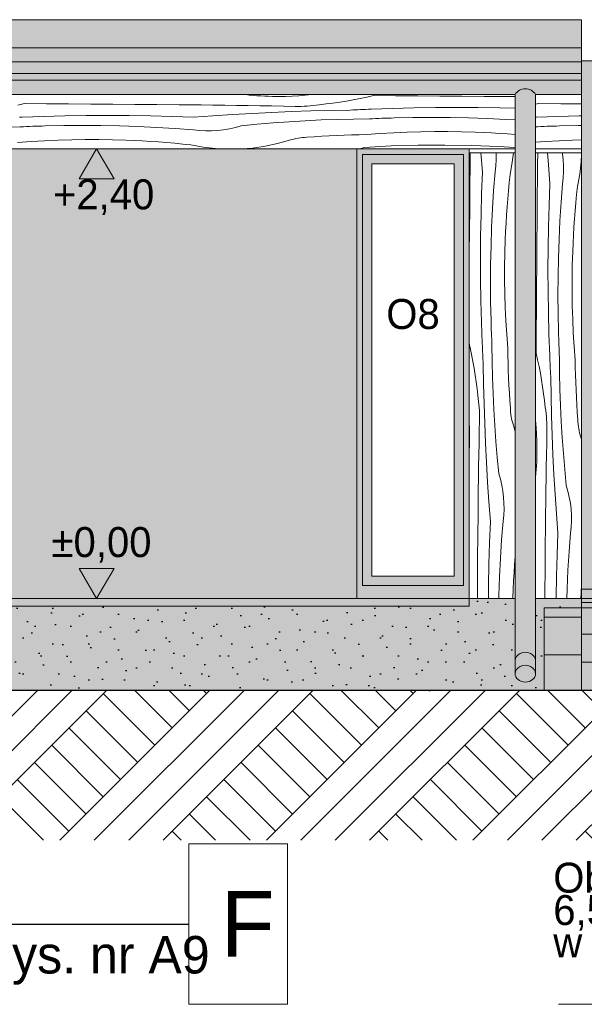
# Model space of a CAD drawing. Extents: x -366324 to -207045, y 68808 to 138616.
# Tile 58 of 170: x -300302 to -297286, y 76844 to 82100. Entities that reach past the tile are written whole.
import ezdxf

# ---------------------------------------------------------------- set-up
doc = ezdxf.new("R2010")
doc.units = 0
doc.header["$MEASUREMENT"] = 0
doc.linetypes.add('Dashed', pattern=[564.444447, 282.222223, -282.222223])
for name, color, linetype, lineweight in [('A-Opisy_Nr_Pióra__21', 7, 'Continuous', 9), ('Arch kolorystyka_Nr_Pióra__1', 7, 'Continuous', 25), ('Arch kolorystyka_Nr_Pióra__41', 7, 'Continuous', 15), ('Arch okna_Nr_Pióra__21', 7, 'Continuous', 9), ('Arch opisy okien_Nr_Pióra__21', 7, 'Continuous', 9), ('Arch rynny_Nr_Pióra__21', 7, 'Continuous', 9), ('Arch schody_Nr_Pióra__21', 7, 'Continuous', 9), ('Arch wymiary_Nr_Pióra__19', 255, 'Continuous', 13), ('Arch wymiary_Nr_Pióra__21', 7, 'Continuous', 9), ('Arch ściany zewnętrzne_Nr_Pióra__21', 7, 'Continuous', 9), ('INWENT TEREN_Nr_Pióra__1', 7, 'Continuous', 25)]:
    doc.layers.add(name, color=color, linetype=linetype, lineweight=lineweight)
for name, color, linetype, lineweight, true_color in [('Arch kolorystyka_Nr_Pióra__2', 7, 'Continuous', 13, 0x7f7f7f), ('Arch kolorystyka_Nr_Pióra__22', 7, 'Continuous', 9, 0x7f7f7f), ('Arch kolorystyka_Nr_Pióra__61', 7, 'Continuous', 20, 0x4d4d4d), ('Arch kolorystyka_Nr_Pióra__81', 7, 'Continuous', 9, 0x5d5d5d), ('Arch rynny_Nr_Pióra__81', 7, 'Continuous', 9, 0x5d5d5d), ('Arch teren_Nr_Pióra__2', 7, 'Continuous', 13, 0x7f7f7f)]:
    doc.layers.add(name, color=color, linetype=linetype, lineweight=lineweight, true_color=true_color)
doc.layers.add('Arch wymiary', color=7, linetype='Continuous')
doc.styles.add('GENERATED_STYLE_1', font='txt')
doc.styles.add('GENERATED_STYLE_2', font='txt')
doc.styles.add('GENERATED_STYLE_3', font='txt')
doc.styles.add('GENERATED_STYLE_4', font='txt')
doc.dimstyles.new('GENERATED_STYLE__7', dxfattribs={"dimtxt": 0.18, "dimasz": 182.4, "dimexe": 0.18, "dimexo": 0.0625, "dimgap": 0.09, "dimtad": 0, "dimtih": 1, "dimtoh": 1, "dimdec": 4, "dimzin": 0, "dimdsep": 46, "dimcen": 0.09, "dimadec": 0, "dimazin": 0, "dimtfac": 1, "dimtdec": 4, "dimtmove": 0, "dimatfit": 3, "dimldrblk": 'ARROWHEAD_11', "dimfxl": 0, "dimtolj": 1, "dimtzin": 0, "dimarcsym": 0})

# ---------------------------------------------------------------- blocks, each defined once
blk = doc.blocks.new('*X16')
at = {"layer": 'Arch kolorystyka_Nr_Pióra__22', "linetype": 'Continuous'}
for p, q in [((-297896.6, 81327.9), (-297896, 81389.6)), ((-297830.8, 81286.4), (-297838.4, 81389.6)), ((-297758.1, 81383.7), (-297758.4, 81389.6)), ((-297758, 81351.5), (-297758.1, 81383.7)), ((-297671, 81338.7), (-297665.2, 81389.6)), ((-297897.7, 81209.9), (-297896.6, 81327.9)), ((-297763.3, 81287.4), (-297759.7, 81319.4)), ((-297759.7, 81319.4), (-297758, 81351.5)), ((-297682.9, 81273.2), (-297671, 81338.7)), ((-297835.1, 81172), (-297830.8, 81286.4)), ((-297770.6, 81188.5), (-297763.3, 81287.4)), ((-297687.5, 81229.9), (-297682.9, 81273.2)), ((-297898.7, 81091.9), (-297897.7, 81209.9)), ((-297691.7, 81186.6), (-297687.5, 81229.9)), ((-297838.2, 81057.6), (-297835.1, 81172)), ((-297776.7, 81089.6), (-297770.6, 81188.5)), ((-297695.5, 81143.2), (-297691.7, 81186.6)), ((-297701.9, 81056.4), (-297698.9, 81099.9)), ((-297698.9, 81099.9), (-297695.5, 81143.2)), ((-297899.7, 80973.8), (-297898.7, 81091.9)), ((-297840.1, 80943.1), (-297838.2, 81057.6)), ((-297781.4, 80990.5), (-297776.7, 81089.6)), ((-297704.5, 81013), (-297701.9, 81056.4)), ((-297784.7, 80891.5), (-297781.4, 80990.5)), ((-297706.8, 80969.5), (-297704.5, 81013)), ((-297900.6, 80855.8), (-297899.7, 80973.8)), ((-297840.8, 80828.7), (-297840.1, 80943.1)), ((-297708.6, 80926), (-297706.8, 80969.5)), ((-297786.7, 80792.3), (-297784.7, 80891.5)), ((-297710.8, 80853.6), (-297708.6, 80926)), ((-297901.4, 80750.2), (-297900.6, 80855.8)), ((-297711.9, 80781.2), (-297710.8, 80853.6)), ((-297840.3, 80714.2), (-297840.8, 80828.7)), ((-297787.4, 80693.2), (-297786.7, 80792.3)), ((-297711.9, 80708.7), (-297711.9, 80781.2)), ((-297838.6, 80599.7), (-297840.3, 80714.2)), ((-297786.7, 80594.1), (-297787.4, 80693.2)), ((-297710.8, 80636.3), (-297711.9, 80708.7)), ((-297708.7, 80563.9), (-297710.8, 80636.3)), ((-297835.6, 80485.3), (-297838.6, 80599.7)), ((-297784.6, 80495), (-297786.7, 80594.1)), ((-297705.4, 80491.5), (-297708.7, 80563.9)), ((-297831.5, 80370.9), (-297835.6, 80485.3)), ((-297784.1, 80478.3), (-297784.6, 80495)), ((-297783.6, 80461.7), (-297784.1, 80478.3)), ((-297783.1, 80445), (-297783.6, 80461.7)), ((-297701.1, 80419.2), (-297705.4, 80491.5)), ((-297782.5, 80428.4), (-297783.1, 80445)), ((-297781.8, 80411.7), (-297782.5, 80428.4)), ((-297781.2, 80395.1), (-297781.8, 80411.7)), ((-297695.6, 80347), (-297701.1, 80419.2)), ((-297901.4, 80372.6), (-297895.8, 80347.8)), ((-297830.9, 80356.9), (-297831.5, 80370.9)), ((-297830.3, 80342.9), (-297830.9, 80356.9)), ((-297780.5, 80378.4), (-297781.2, 80395.1)), ((-297779.7, 80361.8), (-297780.5, 80378.4)), ((-297778.7, 80276), (-297779.7, 80361.8)), ((-297895.8, 80347.8), (-297888.3, 80311.8)), ((-297888.3, 80311.8), (-297881.3, 80275.6)), ((-297829.7, 80328.8), (-297830.3, 80342.9)), ((-297829, 80314.8), (-297829.7, 80328.8)), ((-297828.4, 80300.8), (-297829, 80314.8)), ((-297694.8, 80307), (-297695.6, 80347)), ((-297693.7, 80267.1), (-297694.8, 80307)), ((-297881.3, 80275.6), (-297874.9, 80239.4)), ((-297827.7, 80286.8), (-297828.4, 80300.8)), ((-297827, 80272.8), (-297827.7, 80286.8)), ((-297826.3, 80258.7), (-297827, 80272.8)), ((-297824.5, 80154), (-297826.3, 80258.7)), ((-297776.7, 80190.3), (-297778.7, 80276)), ((-297692.4, 80227.1), (-297693.7, 80267.1)), ((-297874.9, 80239.4), (-297869.2, 80203)), ((-297869.2, 80203), (-297864, 80166.6)), ((-297690.7, 80187.2), (-297692.4, 80227.1)), ((-297864, 80166.6), (-297859.4, 80130)), ((-297821.9, 80049.3), (-297824.5, 80154)), ((-297773.6, 80104.6), (-297776.7, 80190.3)), ((-297688.8, 80147.3), (-297690.7, 80187.2)), ((-297686.6, 80107.4), (-297688.8, 80147.3)), ((-297859.4, 80130), (-297855.4, 80093.4)), ((-297769.5, 80019), (-297773.6, 80104.6)), ((-297684.1, 80067.5), (-297686.6, 80107.4)), ((-297852.9, 80077.5), (-297855.4, 80093.4)), ((-297850.8, 80061.5), (-297852.9, 80077.5)), ((-297849.1, 80045.4), (-297850.8, 80061.5)), ((-297847.8, 80029.3), (-297849.1, 80045.4)), ((-297818.4, 79944.6), (-297821.9, 80049.3)), ((-297681.3, 80027.6), (-297684.1, 80067.5)), ((-297846.8, 80013.2), (-297847.8, 80029.3)), ((-297846.2, 79997.1), (-297846.8, 80013.2)), ((-297846, 79981), (-297846.2, 79997.1)), ((-297764.5, 79933.4), (-297769.5, 80019)), ((-297680.8, 80015.8), (-297681.3, 80027.6)), ((-297679.8, 80004), (-297680.8, 80015.8)), ((-297678.5, 79992.2), (-297679.8, 80004)), ((-297676.7, 79980.5), (-297678.5, 79992.2)), ((-297901.4, 79953.4), (-297899.6, 79914.3)), ((-297847.5, 79902.2), (-297846.2, 79964.8)), ((-297846.2, 79964.8), (-297846, 79981)), ((-297814.1, 79840), (-297818.4, 79944.6)), ((-297674.5, 79968.9), (-297676.7, 79980.5)), ((-297671.9, 79957.3), (-297674.5, 79968.9)), ((-297668.9, 79945.8), (-297671.9, 79957.3)), ((-297665.5, 79934.5), (-297668.9, 79945.8)), ((-297899.6, 79914.3), (-297899.4, 79843.7)), ((-297848.7, 79839.5), (-297847.5, 79902.2)), ((-297758.4, 79847.9), (-297764.5, 79933.4)), ((-297656.4, 79902.2), (-297665.5, 79934.5)), ((-297900, 79823.1), (-297899.4, 79843.7)), ((-297849.9, 79776.8), (-297848.7, 79839.5)), ((-297808.9, 79735.4), (-297814.1, 79840)), ((-297751.2, 79762.4), (-297758.4, 79847.9)), ((-297901.4, 79790.8), (-297900.8, 79802.5)), ((-297900.8, 79802.5), (-297900, 79823.1)), ((-297850.9, 79714.1), (-297849.9, 79776.8)), ((-297802.8, 79630.8), (-297808.9, 79735.4)), ((-297743.1, 79677.1), (-297751.2, 79762.4)), ((-297851.8, 79651.5), (-297850.9, 79714.1)), ((-297734, 79646.2), (-297743.1, 79677.1)), ((-297852.6, 79588.8), (-297851.8, 79651.5)), ((-297795.9, 79526.3), (-297802.8, 79630.8)), ((-297726.7, 79614.9), (-297734, 79646.2)), ((-297853.4, 79526.1), (-297852.6, 79588.8)), ((-297721.1, 79583.2), (-297726.7, 79614.9)), ((-297717.4, 79551.3), (-297721.1, 79583.2)), ((-297854, 79463.4), (-297853.4, 79526.1)), ((-297788.1, 79421.9), (-297795.9, 79526.3)), ((-297715.4, 79519.1), (-297717.4, 79551.3)), ((-297715.3, 79487), (-297715.4, 79519.1)), ((-297855, 79345.4), (-297854, 79463.4)), ((-297717.1, 79454.8), (-297715.3, 79487)), ((-297792.5, 79307.5), (-297788.1, 79421.9)), ((-297728, 79324), (-297720.6, 79422.9)), ((-297720.6, 79422.9), (-297717.1, 79454.8)), ((-297856.1, 79227.3), (-297855, 79345.4)), ((-297795.6, 79193.1), (-297792.5, 79307.5)), ((-297734.1, 79225), (-297728, 79324)), ((-297857, 79109.3), (-297856.1, 79227.3)), ((-297738.7, 79126), (-297734.1, 79225)), ((-297659.3, 79191.9), (-297656.4, 79233.2)), ((-297797.5, 79078.6), (-297795.6, 79193.1)), ((-297664.1, 79105), (-297661.9, 79148.5)), ((-297661.9, 79148.5), (-297659.3, 79191.9)), ((-297857.8, 79009.6), (-297857, 79109.3)), ((-297742.1, 79026.9), (-297738.7, 79126)), ((-297666, 79061.5), (-297664.1, 79105)), ((-297797.9, 79009.6), (-297797.5, 79078.6)), ((-297667.5, 79009.6), (-297666, 79061.5)), ((-297742.4, 79009.6), (-297742.1, 79026.9))]:
    blk.add_line(p, q, dxfattribs=at)
blk = doc.blocks.new('Wypełnienie_8')
at = {"layer": 'Arch kolorystyka_Nr_Pióra__22', "linetype": 'Dashed'}
blk.add_blockref('*X16', (0, 0), dxfattribs=at)
blk = doc.blocks.new('*X18')
at = {"layer": 'Arch kolorystyka_Nr_Pióra__22', "linetype": 'Continuous'}
for p, q in [((-297535.8, 81327.1), (-297535.1, 81389.6)), ((-297478.3, 81327.3), (-297482.5, 81389.6)), ((-297403.5, 81384.2), (-297404.5, 81389.6)), ((-297399.8, 81352.3), (-297403.5, 81384.2)), ((-297303.2, 81341.3), (-297301.4, 81377.8)), ((-297536.4, 81264.4), (-297535.8, 81327.1)), ((-297470.6, 81222.9), (-297478.3, 81327.3)), ((-297397.9, 81320.2), (-297399.8, 81352.3)), ((-297397.8, 81288), (-297397.9, 81320.2)), ((-297310.8, 81275.2), (-297303.2, 81341.3)), ((-297537.5, 81146.4), (-297536.4, 81264.4)), ((-297403.1, 81223.9), (-297399.5, 81255.9)), ((-297399.5, 81255.9), (-297397.8, 81288)), ((-297322.7, 81209.7), (-297310.8, 81275.2)), ((-297474.9, 81108.5), (-297470.6, 81222.9)), ((-297410.4, 81125), (-297403.1, 81223.9)), ((-297327.3, 81166.4), (-297322.7, 81209.7)), ((-297538.5, 81028.4), (-297537.5, 81146.4)), ((-297331.5, 81123.1), (-297327.3, 81166.4)), ((-297478, 80994.1), (-297474.9, 81108.5)), ((-297416.5, 81026.1), (-297410.4, 81125)), ((-297335.3, 81079.7), (-297331.5, 81123.1)), ((-297338.7, 81036.3), (-297335.3, 81079.7)), ((-297539.5, 80910.3), (-297538.5, 81028.4)), ((-297479.9, 80879.6), (-297478, 80994.1)), ((-297421.2, 80927), (-297416.5, 81026.1)), ((-297344.3, 80949.5), (-297341.7, 80992.9)), ((-297341.7, 80992.9), (-297338.7, 81036.3)), ((-297346.6, 80906), (-297344.3, 80949.5)), ((-297540.4, 80792.3), (-297539.5, 80910.3)), ((-297424.5, 80827.9), (-297421.2, 80927)), ((-297348.4, 80862.5), (-297346.6, 80906)), ((-297480.6, 80765.2), (-297479.9, 80879.6)), ((-297350.6, 80790.1), (-297348.4, 80862.5)), ((-297541.3, 80674.3), (-297540.4, 80792.3)), ((-297426.5, 80728.8), (-297424.5, 80827.9)), ((-297351.7, 80717.7), (-297350.6, 80790.1)), ((-297480.1, 80650.7), (-297480.6, 80765.2)), ((-297427.2, 80629.7), (-297426.5, 80728.8)), ((-297542.2, 80556.2), (-297541.3, 80674.3)), ((-297351.7, 80645.2), (-297351.7, 80717.7)), ((-297478.4, 80536.2), (-297480.1, 80650.7)), ((-297426.5, 80530.6), (-297427.2, 80629.7)), ((-297350.6, 80572.8), (-297351.7, 80645.2)), ((-297348.5, 80500.4), (-297350.6, 80572.8)), ((-297543, 80438.2), (-297542.2, 80556.2)), ((-297475.4, 80421.8), (-297478.4, 80536.2)), ((-297424.4, 80431.4), (-297426.5, 80530.6)), ((-297345.2, 80428), (-297348.5, 80500.4)), ((-297543.7, 80320.2), (-297543, 80438.2)), ((-297471.3, 80307.4), (-297475.4, 80421.8)), ((-297423.9, 80414.8), (-297424.4, 80431.4)), ((-297423.4, 80398.1), (-297423.9, 80414.8)), ((-297340.9, 80355.7), (-297345.2, 80428)), ((-297422.9, 80381.5), (-297423.4, 80398.1)), ((-297422.3, 80364.8), (-297422.9, 80381.5)), ((-297421.6, 80348.2), (-297422.3, 80364.8)), ((-297543.7, 80320.2), (-297535.6, 80284.3)), ((-297470.7, 80293.4), (-297471.3, 80307.4)), ((-297421, 80331.6), (-297421.6, 80348.2)), ((-297420.3, 80314.9), (-297421, 80331.6)), ((-297419.5, 80298.3), (-297420.3, 80314.9)), ((-297335.4, 80283.4), (-297340.9, 80355.7)), ((-297535.6, 80284.3), (-297528.1, 80248.2)), ((-297470.1, 80279.4), (-297470.7, 80293.4)), ((-297469.5, 80265.3), (-297470.1, 80279.4)), ((-297468.8, 80251.3), (-297469.5, 80265.3)), ((-297468.2, 80237.3), (-297468.8, 80251.3)), ((-297418.5, 80212.5), (-297419.5, 80298.3)), ((-297334.6, 80243.5), (-297335.4, 80283.4)), ((-297528.1, 80248.2), (-297521.1, 80212.1)), ((-297521.1, 80212.1), (-297514.7, 80175.8)), ((-297467.5, 80223.3), (-297468.2, 80237.3)), ((-297466.8, 80209.3), (-297467.5, 80223.3)), ((-297466.1, 80195.2), (-297466.8, 80209.3)), ((-297416.5, 80126.8), (-297418.5, 80212.5)), ((-297333.5, 80203.5), (-297334.6, 80243.5)), ((-297332.2, 80163.6), (-297333.5, 80203.5)), ((-297514.7, 80175.8), (-297509, 80139.5)), ((-297464.3, 80090.5), (-297466.1, 80195.2)), ((-297330.5, 80123.7), (-297332.2, 80163.6)), ((-297509, 80139.5), (-297503.8, 80103)), ((-297503.8, 80103), (-297499.2, 80066.5)), ((-297413.4, 80041.1), (-297416.5, 80126.8)), ((-297328.6, 80083.8), (-297330.5, 80123.7)), ((-297499.2, 80066.5), (-297495.2, 80029.9)), ((-297461.7, 79985.8), (-297464.3, 80090.5)), ((-297409.3, 79955.5), (-297413.4, 80041.1)), ((-297326.4, 80043.9), (-297328.6, 80083.8)), ((-297323.9, 80004), (-297326.4, 80043.9)), ((-297492.7, 80014), (-297495.2, 80029.9)), ((-297490.6, 79998), (-297492.7, 80014)), ((-297488.9, 79981.9), (-297490.6, 79998)), ((-297321.1, 79964.1), (-297323.9, 80004)), ((-297546.4, 79962.4), (-297542.7, 79921.3)), ((-297487.6, 79965.8), (-297488.9, 79981.9)), ((-297486.6, 79949.7), (-297487.6, 79965.8)), ((-297486, 79933.6), (-297486.6, 79949.7)), ((-297458.2, 79881.1), (-297461.7, 79985.8)), ((-297404.2, 79869.9), (-297409.3, 79955.5)), ((-297320.6, 79952.3), (-297321.1, 79964.1)), ((-297319.6, 79940.5), (-297320.6, 79952.3)), ((-297318.3, 79928.7), (-297319.6, 79940.5)), ((-297542.7, 79921.3), (-297539.4, 79850.8)), ((-297487.3, 79838.6), (-297486, 79901.3)), ((-297485.8, 79917.4), (-297486, 79933.6)), ((-297486, 79901.3), (-297485.8, 79917.4)), ((-297316.5, 79917), (-297318.3, 79928.7)), ((-297314.3, 79905.4), (-297316.5, 79917)), ((-297311.7, 79893.8), (-297314.3, 79905.4)), ((-297308.7, 79882.3), (-297311.7, 79893.8)), ((-297539.4, 79850.8), (-297539.2, 79780.2)), ((-297488.5, 79776), (-297487.3, 79838.6)), ((-297453.9, 79776.5), (-297458.2, 79881.1)), ((-297398.2, 79784.4), (-297404.2, 79869.9)), ((-297305.3, 79871), (-297308.7, 79882.3)), ((-297301.4, 79857.1), (-297305.3, 79871)), ((-297539.8, 79759.6), (-297539.2, 79780.2)), ((-297391, 79698.9), (-297398.2, 79784.4)), ((-297541.7, 79718.4), (-297540.6, 79739)), ((-297540.6, 79739), (-297539.8, 79759.6)), ((-297489.7, 79713.3), (-297488.5, 79776)), ((-297448.7, 79671.9), (-297453.9, 79776.5)), ((-297546.4, 79657.8), (-297544.6, 79677.3)), ((-297544.6, 79677.3), (-297543, 79697.9)), ((-297543, 79697.9), (-297541.7, 79718.4)), ((-297490.7, 79650.6), (-297489.7, 79713.3)), ((-297382.9, 79613.6), (-297391, 79698.9)), ((-297491.6, 79587.9), (-297490.7, 79650.6)), ((-297442.6, 79567.3), (-297448.7, 79671.9)), ((-297492.4, 79525.3), (-297491.6, 79587.9)), ((-297373.8, 79582.7), (-297382.9, 79613.6)), ((-297366.5, 79551.4), (-297373.8, 79582.7)), ((-297493.2, 79462.6), (-297492.4, 79525.3)), ((-297435.7, 79462.8), (-297442.6, 79567.3)), ((-297360.9, 79519.7), (-297366.5, 79551.4)), ((-297357.2, 79487.7), (-297360.9, 79519.7)), ((-297427.9, 79358.4), (-297435.7, 79462.8)), ((-297355.2, 79455.6), (-297357.2, 79487.7)), ((-297493.8, 79399.9), (-297493.2, 79462.6)), ((-297356.9, 79391.3), (-297355.1, 79423.5)), ((-297355.1, 79423.5), (-297355.2, 79455.6)), ((-297494.8, 79281.9), (-297493.8, 79399.9)), ((-297432.2, 79244), (-297427.9, 79358.4)), ((-297367.8, 79260.5), (-297360.4, 79359.3)), ((-297360.4, 79359.3), (-297356.9, 79391.3)), ((-297495.9, 79163.8), (-297494.8, 79281.9)), ((-297373.9, 79161.5), (-297367.8, 79260.5)), ((-297435.4, 79129.5), (-297432.2, 79244)), ((-297496.8, 79045.8), (-297495.9, 79163.8)), ((-297378.5, 79062.5), (-297373.9, 79161.5)), ((-297437.3, 79015.1), (-297435.4, 79129.5)), ((-297497.1, 79009.6), (-297496.8, 79045.8)), ((-297380.3, 79009.6), (-297378.5, 79062.5)), ((-297303.9, 79041.5), (-297301.7, 79084.9)), ((-297301.7, 79084.9), (-297301.4, 79089.7)), ((-297437.3, 79009.6), (-297437.3, 79015.1)), ((-297305.3, 79009.6), (-297303.9, 79041.5))]:
    blk.add_line(p, q, dxfattribs=at)
blk = doc.blocks.new('Wypełnienie_9')
at = {"layer": 'Arch kolorystyka_Nr_Pióra__22', "linetype": 'Dashed'}
blk.add_blockref('*X18', (0, 0), dxfattribs=at)
blk = doc.blocks.new('*X30')
at = {"layer": 'Arch kolorystyka_Nr_Pióra__22', "linetype": 'Continuous'}
for p, q in [((-299108.2, 81700.9), (-299096.2, 81699.5)), ((-299096.2, 81699.5), (-299075.7, 81697.3)), ((-299075.7, 81697.3), (-299055.2, 81695.4)), ((-299055.2, 81695.4), (-299034.6, 81693.8)), ((-299034.6, 81693.8), (-299014.1, 81692.5)), ((-299014.1, 81692.5), (-298993.5, 81691.4)), ((-298993.5, 81691.4), (-298972.9, 81690.6)), ((-298972.9, 81690.6), (-298952.3, 81690)), ((-298881.7, 81690.2), (-298952.3, 81690)), ((-298811.2, 81693.5), (-298881.7, 81690.2)), ((-298741, 81699.9), (-298811.2, 81693.5)), ((-298733.7, 81700.9), (-298741, 81699.9)), ((-298520.4, 81671.9), (-298556.7, 81665.5)), ((-298484.3, 81678.9), (-298520.4, 81671.9)), ((-298448.2, 81686.4), (-298484.3, 81678.9)), ((-298412.3, 81694.5), (-298448.2, 81686.4)), ((-298412.3, 81694.5), (-298294.3, 81693.8)), ((-298294.3, 81693.8), (-298176.3, 81693)), ((-298176.3, 81693), (-298058.2, 81692.1)), ((-298058.2, 81692.1), (-297940.2, 81691.2)), ((-297940.2, 81691.2), (-297822.2, 81690.3)), ((-297822.2, 81690.3), (-297704.1, 81689.3)), ((-297704.1, 81689.3), (-297656.4, 81688.9)), ((-300276.9, 81651.9), (-300312.8, 81643.8)), ((-300276.9, 81651.9), (-300158.8, 81651.1)), ((-300158.8, 81651.1), (-300040.8, 81650.3)), ((-300040.8, 81650.3), (-299922.8, 81649.5)), ((-299922.8, 81649.5), (-299804.7, 81648.6)), ((-299804.7, 81648.6), (-299686.7, 81647.6)), ((-299686.7, 81647.6), (-299568.7, 81646.7)), ((-299568.7, 81646.7), (-299450.6, 81645.7)), ((-299450.6, 81645.7), (-299332.6, 81644.6)), ((-299332.6, 81644.6), (-299269.9, 81644)), ((-299269.9, 81644), (-299207.2, 81643.2)), ((-299207.2, 81643.2), (-299144.6, 81642.4)), ((-299144.6, 81642.4), (-299081.9, 81641.5)), ((-299081.9, 81641.5), (-299019.2, 81640.5)), ((-299019.2, 81640.5), (-298956.5, 81639.3)), ((-298956.5, 81639.3), (-298893.9, 81638.1)), ((-298893.9, 81638.1), (-298831.2, 81636.8)), ((-298831.2, 81636.8), (-298815.1, 81636.6)), ((-298815.1, 81636.6), (-298798.9, 81636.8)), ((-298798.9, 81636.8), (-298782.8, 81637.4)), ((-298782.8, 81637.4), (-298766.7, 81638.4)), ((-298766.7, 81638.4), (-298750.6, 81639.7)), ((-298750.6, 81639.7), (-298734.5, 81641.4)), ((-298734.5, 81641.4), (-298718.5, 81643.5)), ((-298718.5, 81643.5), (-298702.6, 81646)), ((-298666, 81650), (-298702.6, 81646)), ((-298629.5, 81654.6), (-298666, 81650)), ((-298593, 81659.8), (-298629.5, 81654.6)), ((-298556.7, 81665.5), (-298593, 81659.8)), ((-298537.3, 81616.9), (-298523.3, 81617.6)), ((-298523.3, 81617.6), (-298509.2, 81618.3)), ((-298509.2, 81618.3), (-298495.2, 81619)), ((-298495.2, 81619), (-298481.2, 81619.6)), ((-298481.2, 81619.6), (-298467.2, 81620.3)), ((-298467.2, 81620.3), (-298453.1, 81620.9)), ((-298453.1, 81620.9), (-298439.1, 81621.5)), ((-298439.1, 81621.5), (-298425.1, 81622.1)), ((-298425.1, 81622.1), (-298310.7, 81626.2)), ((-298310.7, 81626.2), (-298196.3, 81629.2)), ((-298196.3, 81629.2), (-298081.8, 81630.9)), ((-298081.8, 81630.9), (-297967.3, 81631.4)), ((-297967.3, 81631.4), (-297852.9, 81630.7)), ((-297852.9, 81630.7), (-297738.4, 81628.8)), ((-297738.4, 81628.8), (-297656.4, 81626.6)), ((-300303.7, 81578.9), (-300289.6, 81579.5)), ((-300289.6, 81579.5), (-300175.2, 81583.6)), ((-300175.2, 81583.6), (-300060.8, 81586.5)), ((-300060.8, 81586.5), (-299946.3, 81588.3)), ((-299946.3, 81588.3), (-299831.9, 81588.8)), ((-299831.9, 81588.8), (-299717.4, 81588.1)), ((-299717.4, 81588.1), (-299603, 81586.2)), ((-299603, 81586.2), (-299488.5, 81583.1)), ((-299488.5, 81583.1), (-299374.1, 81578.7)), ((-299374.1, 81578.7), (-299269.7, 81586.5)), ((-299269.7, 81586.5), (-299165.2, 81593.4)), ((-299165.2, 81593.4), (-299060.6, 81599.5)), ((-299060.6, 81599.5), (-298956, 81604.7)), ((-298956, 81604.7), (-298851.4, 81609)), ((-298851.4, 81609), (-298746.7, 81612.5)), ((-298746.7, 81612.5), (-298642, 81615.1)), ((-298691.4, 81564.2), (-298605.7, 81567.3)), ((-298642, 81615.1), (-298537.3, 81616.9)), ((-298605.7, 81567.3), (-298520, 81569.3)), ((-298520, 81569.3), (-298434.2, 81570.3)), ((-298434.2, 81570.3), (-298417.6, 81571.1)), ((-298417.6, 81571.1), (-298400.9, 81571.8)), ((-298400.9, 81571.8), (-298384.3, 81572.5)), ((-298384.3, 81572.5), (-298367.7, 81573.1)), ((-298367.7, 81573.1), (-298351, 81573.7)), ((-298351, 81573.7), (-298334.4, 81574.2)), ((-298334.4, 81574.2), (-298317.7, 81574.7)), ((-298317.7, 81574.7), (-298301.1, 81575.2)), ((-298301.1, 81575.2), (-298201.9, 81577.3)), ((-298201.9, 81577.3), (-298102.8, 81578)), ((-298102.8, 81578), (-298003.7, 81577.3)), ((-298003.7, 81577.3), (-297904.6, 81575.3)), ((-297904.6, 81575.3), (-297805.5, 81572)), ((-297805.5, 81572), (-297706.4, 81567.3)), ((-297706.4, 81567.3), (-297656.4, 81564.2)), ((-300384.5, 81526.7), (-300298.8, 81527.7)), ((-300298.8, 81527.7), (-300282.1, 81528.4)), ((-300282.1, 81528.4), (-300265.5, 81529.1)), ((-300265.5, 81529.1), (-300248.8, 81529.8)), ((-300248.8, 81529.8), (-300232.2, 81530.4)), ((-300232.2, 81530.4), (-300215.5, 81531)), ((-300215.5, 81531), (-300198.9, 81531.6)), ((-300198.9, 81531.6), (-300182.2, 81532.1)), ((-300182.2, 81532.1), (-300165.6, 81532.6)), ((-300165.6, 81532.6), (-300066.5, 81534.6)), ((-300066.5, 81534.6), (-299967.3, 81535.3)), ((-299967.3, 81535.3), (-299868.2, 81534.7)), ((-299868.2, 81534.7), (-299769.1, 81532.7)), ((-299769.1, 81532.7), (-299670, 81529.4)), ((-299670, 81529.4), (-299571, 81524.7)), ((-299571, 81524.7), (-299472, 81518.6)), ((-299472, 81518.6), (-299373.2, 81511.2)), ((-299212.8, 81511.7), (-299181.1, 81517.3)), ((-299181.1, 81517.3), (-299149.8, 81524.6)), ((-299149.8, 81524.6), (-299118.9, 81533.7)), ((-299118.9, 81533.7), (-299033.6, 81541.9)), ((-299033.6, 81541.9), (-298948.1, 81549)), ((-298948.1, 81549), (-298862.6, 81555.1)), ((-298862.6, 81555.1), (-298777, 81560.1)), ((-298777, 81560.1), (-298691.4, 81564.2)), ((-300024.3, 81458.8), (-299951.8, 81459.9)), ((-299951.8, 81459.9), (-299879.4, 81459.9)), ((-299879.4, 81459.9), (-299806.9, 81458.8)), ((-299373.2, 81511.2), (-299341.2, 81507.7)), ((-299341.2, 81507.7), (-299309.1, 81505.9)), ((-299309.1, 81505.9), (-299276.9, 81506)), ((-299276.9, 81506), (-299244.8, 81508)), ((-299244.8, 81508), (-299212.8, 81511.7)), ((-298850.2, 81459.5), (-298838.7, 81462.5)), ((-298838.7, 81462.5), (-298827.1, 81465.1)), ((-298827.1, 81465.1), (-298815.5, 81467.3)), ((-298815.5, 81467.3), (-298803.8, 81469.1)), ((-298803.8, 81469.1), (-298792, 81470.4)), ((-298792, 81470.4), (-298780.2, 81471.4)), ((-298780.2, 81471.4), (-298768.4, 81471.9)), ((-298768.4, 81471.9), (-298728.5, 81474.7)), ((-298728.5, 81474.7), (-298688.6, 81477.2)), ((-298688.6, 81477.2), (-298648.7, 81479.4)), ((-298648.7, 81479.4), (-298608.8, 81481.3)), ((-298608.8, 81481.3), (-298568.9, 81483)), ((-298568.9, 81483), (-298529, 81484.3)), ((-298529, 81484.3), (-298489, 81485.4)), ((-298489, 81485.4), (-298449.1, 81486.2)), ((-298449.1, 81486.2), (-298376.8, 81491.7)), ((-298376.8, 81491.7), (-298304.5, 81496)), ((-298304.5, 81496), (-298232.1, 81499.3)), ((-298232.1, 81499.3), (-298159.7, 81501.4)), ((-298159.7, 81501.4), (-298087.3, 81502.5)), ((-298087.3, 81502.5), (-298014.8, 81502.5)), ((-298014.8, 81502.5), (-297942.4, 81501.4)), ((-297942.4, 81501.4), (-297870, 81499.2)), ((-297870, 81499.2), (-297826.5, 81497.4)), ((-297826.5, 81497.4), (-297783, 81495.1)), ((-297783, 81495.1), (-297739.6, 81492.5)), ((-297739.6, 81492.5), (-297696.2, 81489.5)), ((-297696.2, 81489.5), (-297656.4, 81486.4)), ((-300313.6, 81443.6), (-300241.4, 81449)), ((-300241.4, 81449), (-300169, 81453.4)), ((-300169, 81453.4), (-300096.7, 81456.6)), ((-300096.7, 81456.6), (-300024.3, 81458.8)), ((-299806.9, 81458.8), (-299734.5, 81456.6)), ((-299734.5, 81456.6), (-299691, 81454.7)), ((-299691, 81454.7), (-299647.6, 81452.5)), ((-299647.6, 81452.5), (-299604.1, 81449.9)), ((-299604.1, 81449.9), (-299560.7, 81446.9)), ((-299560.7, 81446.9), (-299517.3, 81443.5)), ((-299517.3, 81443.5), (-299473.9, 81439.7)), ((-299473.9, 81439.7), (-299430.6, 81435.5)), ((-299430.6, 81435.5), (-299387.3, 81430.9)), ((-299387.3, 81430.9), (-299321.9, 81419)), ((-299321.9, 81419), (-299255.8, 81411.4)), ((-299255.8, 81411.4), (-299218.8, 81409.6)), ((-299117.4, 81409.6), (-299056.4, 81414.5)), ((-299056.4, 81414.5), (-298990.6, 81424.1)), ((-298990.6, 81424.1), (-298925.5, 81438)), ((-298925.5, 81438), (-298861.5, 81456.1)), ((-298861.5, 81456.1), (-298850.2, 81459.5)), ((-298461.1, 81417.7), (-298486.5, 81409.6)), ((-298461.1, 81417.7), (-298317.9, 81425.4)), ((-298317.9, 81425.4), (-298174.5, 81429.7)), ((-298174.5, 81429.7), (-298031, 81430.5)), ((-298031, 81430.5), (-297887.6, 81428)), ((-297887.6, 81428), (-297744.3, 81422.2)), ((-297744.3, 81422.2), (-297656.4, 81416.5))]:
    blk.add_line(p, q, dxfattribs=at)
blk = doc.blocks.new('Wypełnienie_15')
at = {"layer": 'Arch kolorystyka_Nr_Pióra__22', "linetype": 'Dashed'}
blk.add_blockref('*X30', (0, 0), dxfattribs=at)
blk = doc.blocks.new('*X32')
at = {"layer": 'Arch kolorystyka_Nr_Pióra__22', "linetype": 'Continuous'}
for p, q in [((-297529.4, 81651.9), (-297546.4, 81648)), ((-297529.4, 81651.9), (-297411.3, 81651.1)), ((-297411.3, 81651.1), (-297301.4, 81650.4)), ((-297546.4, 81579.3), (-297542.1, 81579.5)), ((-297542.1, 81579.5), (-297427.7, 81583.6)), ((-297427.7, 81583.6), (-297313.3, 81586.5)), ((-297313.3, 81586.5), (-297301.4, 81586.7)), ((-297546.4, 81527.9), (-297534.6, 81528.4)), ((-297534.6, 81528.4), (-297518, 81529.1)), ((-297518, 81529.1), (-297501.3, 81529.8)), ((-297501.3, 81529.8), (-297484.7, 81530.4)), ((-297484.7, 81530.4), (-297468, 81531)), ((-297468, 81531), (-297451.4, 81531.6)), ((-297451.4, 81531.6), (-297434.7, 81532.1)), ((-297434.7, 81532.1), (-297418.1, 81532.6)), ((-297418.1, 81532.6), (-297319, 81534.6)), ((-297319, 81534.6), (-297301.4, 81534.8)), ((-297546.4, 81445.1), (-297493.9, 81449)), ((-297493.9, 81449), (-297421.5, 81453.4)), ((-297421.5, 81453.4), (-297349.2, 81456.6)), ((-297349.2, 81456.6), (-297301.4, 81458.1))]:
    blk.add_line(p, q, dxfattribs=at)
blk = doc.blocks.new('Wypełnienie_16')
at = {"layer": 'Arch kolorystyka_Nr_Pióra__22', "linetype": 'Dashed'}
blk.add_blockref('*X32', (0, 0), dxfattribs=at)
blk = doc.blocks.new('Wymiary_28', base_point=(-299891, 81409.6))
at = {"layer": 'Arch wymiary_Nr_Pióra__19', "linetype": 'Continuous'}
blk.add_hatch(color=256, dxfattribs=at).paths.add_polyline_path([(-299891, 81409.6), (-299983.8, 81249.6), (-299798.2, 81249.6)], flags=0)
for p, q in [((-299891, 81409.6), (-299983.8, 81249.6)), ((-299798.2, 81249.6), (-299891, 81409.6)), ((-299983.8, 81249.6), (-299798.2, 81249.6))]:
    blk.add_line(p, q, dxfattribs=at)
at = {"layer": 'Arch wymiary_Nr_Pióra__21', "linetype": 'Continuous'}
for q in [(-300011, 81409.6), (-299771, 81409.6)]:
    blk.add_line((-299891, 81409.6), q, dxfattribs=at)
at = {"layer": 'Arch wymiary_Nr_Pióra__19', "insert": (-300124.4, 81057.6), "char_height": 160, "attachment_point": 7, "style": 'GENERATED_STYLE_1'}
blk.add_mtext('{+2,40}', dxfattribs=at)
blk = doc.blocks.new('Wymiary_30', base_point=(-299891, 79009.6))
at = {"layer": 'Arch wymiary_Nr_Pióra__19', "linetype": 'Continuous'}
blk.add_hatch(color=256, dxfattribs=at).paths.add_polyline_path([(-299891, 79009.6), (-299983.8, 79169.6), (-299798.2, 79169.6)], flags=0)
for p, q in [((-299891, 79009.6), (-299983.8, 79169.6)), ((-299983.8, 79169.6), (-299798.2, 79169.6)), ((-299798.2, 79169.6), (-299891, 79009.6))]:
    blk.add_line(p, q, dxfattribs=at)
at = {"layer": 'Arch wymiary_Nr_Pióra__21', "linetype": 'Continuous'}
for q in [(-300011, 79009.6), (-299771, 79009.6)]:
    blk.add_line((-299891, 79009.6), q, dxfattribs=at)
at = {"layer": 'Arch wymiary_Nr_Pióra__19', "insert": (-300131.9, 79201.6), "char_height": 160, "attachment_point": 7, "style": 'GENERATED_STYLE_1'}
blk.add_mtext('{±0,00}', dxfattribs=at)
blk = doc.blocks.new('ARROWHEAD_11')
at = {"color": 0, "linetype": 'Continuous', "lineweight": 0}
blk.add_line((0, 0), (-1, 0), dxfattribs=at)
at = {"color": 0, "linetype": 'Continuous', "lineweight": 0, "const_width": 0.25, "flags": 128}
blk.add_lwpolyline([(-0.125, 0, 1), (0.125, 0, 1)], format="xyb", close=True, dxfattribs=at)

msp = doc.modelspace()

# ---------------------------------------------------------------- hatches: boundary and pattern name
at = {"layer": 'Arch kolorystyka_Nr_Pióra__1', "linetype": 'Continuous'}
h = msp.add_hatch(dxfattribs=at)
h.set_pattern_fill('Carpet', color=256, style=0, pattern_type=2)
h.set_pattern_definition([(45, (0, 300), (-95.459415, 95.459415), [0, -90, 0, -135]), (110, (300, 300), (126.858504, 46.17272), [0, -66, 0, -114])])
h.paths.add_polyline_path([(-300481.4, 78969.6), (-300481.4, 78809.6), (-300481.4, 78519.6), (-297501.4, 78519.6), (-297501.4, 78959.6), (-297366.4, 78959.6), (-297301.4, 78959.6), (-297301.4, 79009.6), (-297546.4, 79009.6), (-297546.4, 78608.8, -0.810981), (-297656.4, 78608.8), (-297656.4, 78809.6), (-297656.4, 78969.6), (-297656.4, 79009.6), (-297901.4, 79009.6), (-297901.4, 78969.6)], flags=0)
at = {"layer": 'Arch kolorystyka_Nr_Pióra__2', "linetype": 'Continuous'}
h = msp.add_hatch(color=256, dxfattribs=at)
h.paths.add_polyline_path([(-295021.4, 79059.6), (-297301.4, 79059.6), (-297301.4, 81879.6), (-295021.4, 81879.6)], flags=0)
h.paths.add_polyline_path([(-297221.4, 81179.6), (-296246.4, 81179.6), (-296246.4, 81799.6), (-297221.4, 81799.6)], flags=0)
h.paths.add_polyline_path([(-296076.4, 81179.6), (-295101.4, 81179.6), (-295101.4, 81799.6), (-296076.4, 81799.6)], flags=0)
h.paths.add_polyline_path([(-296076.4, 79179.6), (-295101.4, 79179.6), (-295101.4, 81009.6), (-296076.4, 81009.6)], flags=0)
h.paths.add_polyline_path([(-296246.4, 79179.6), (-297221.4, 79179.6), (-297221.4, 81009.6), (-296246.4, 81009.6)], flags=0)
h = msp.add_hatch(color=256, dxfattribs=at)
h.paths.add_polyline_path([(-298501.4, 79009.6), (-297901.4, 79009.6), (-297901.4, 81409.6), (-298501.4, 81409.6)], flags=0)
h.paths.add_polyline_path([(-298421.4, 79129.6), (-297981.4, 79129.6), (-297981.4, 81329.6), (-298421.4, 81329.6)], flags=0)
at = {"layer": 'Arch kolorystyka_Nr_Pióra__41', "linetype": 'Continuous'}
for points in [[(-297301.4, 82099.6), (-302931.4, 82099.6), (-302931.4, 81949.6), (-297301.4, 81949.6)], [(-297301.4, 81874.8), (-302931.4, 81874.8), (-302931.4, 81812.7), (-297301.4, 81812.7)], [(-297301.4, 81812.7), (-302931.4, 81812.7), (-302931.4, 81775.9), (-297301.4, 81775.9)], [(-302931.4, 81775.9), (-302931.4, 81700.9), (-297656.4, 81700.9, -0.545455), (-297546.4, 81700.9), (-297301.4, 81700.9), (-297301.4, 81775.9)], [(-297656.4, 78608.8, 0.801826), (-297546.4, 78608.8), (-297546.4, 81700.9, 0.545455), (-297656.4, 81700.9)], [(-300931.4, 78969.6), (-297901.4, 78969.6), (-297901.4, 79009.6), (-300931.4, 79009.6)]]:
    msp.add_hatch(color=256, dxfattribs=at).paths.add_polyline_path(points, flags=0)
at = {"layer": 'Arch kolorystyka_Nr_Pióra__61', "linetype": 'Continuous'}
msp.add_hatch(color=256, dxfattribs=at).paths.add_polyline_path([(-302931.4, 81874.8), (-297301.4, 81874.8), (-297301.4, 81949.6), (-302931.4, 81949.6)], flags=0)
at = {"layer": 'Arch kolorystyka_Nr_Pióra__81', "linetype": 'Continuous'}
msp.add_hatch(color=256, dxfattribs=at).paths.add_polyline_path([(-298501.4, 79009.6), (-298501.4, 81409.6), (-300931.4, 81409.6), (-300931.4, 79009.6)], flags=0)
at = {"layer": 'Arch kolorystyka_Nr_Pióra__81', "linetype": 'Continuous', "lineweight": 0, "true_color": 0x454545}
for points in [[(-297301.4, 79059.6), (-297301.4, 79009.6), (-295021.4, 79009.6), (-295021.4, 79059.6)], [(-300481.4, 78809.6), (-300481.4, 78519.6), (-297501.4, 78519.6), (-297501.4, 78959.6), (-297366.4, 78959.6), (-297301.4, 78959.6), (-297301.4, 79009.6), (-297546.4, 79009.6), (-297546.4, 78608.8, -0.810981), (-297656.4, 78608.8), (-297656.4, 78809.6), (-297656.4, 78969.6), (-297656.4, 79009.6), (-297901.4, 79009.6), (-297901.4, 78969.6), (-300481.4, 78969.6)], [(-297301.4, 78959.6), (-297501.4, 78959.6), (-297501.4, 78519.6), (-297301.4, 78519.6)]]:
    msp.add_hatch(color=250, dxfattribs=at).paths.add_polyline_path(points, flags=0)
at = {"layer": 'Arch kolorystyka_Nr_Pióra__81', "linetype": 'Continuous', "lineweight": 0, "true_color": 0x171717}
msp.add_hatch(color=250, dxfattribs=at).paths.add_polyline_path([(-297301.4, 78519.6), (-295801.4, 78519.6), (-295801.4, 78989.6), (-291801.4, 78989.6), (-291801.4, 79009.6), (-295021.4, 79009.6), (-295801.4, 79009.6), (-297301.4, 79009.6), (-297301.4, 78959.6)], flags=0)
at = {"layer": 'Arch teren_Nr_Pióra__2', "linetype": 'Continuous'}
h = msp.add_hatch(dxfattribs=at)
h.set_pattern_fill('Earth', color=256, style=0, pattern_type=2)
h.set_pattern_definition([(45, (0, 0), (-275.77163, 275.77163), []), (45, (-91.9, 91.9), (-551.5433, 551.5433), []), (45, (-183.85, 183.85), (-551.5433, 551.5433), []), (135, (-275.77, 275.77), (91.92388, 91.92388), [390, -390])])
h.paths.add_polyline_path([(-300481.4, 77719.6), (-291391.4, 77719.6), (-291391.4, 78519.6), (-300481.4, 78519.6)], flags=0)

# ---------------------------------------------------------------- linework, layer by layer
at = {"layer": 'A-Opisy_Nr_Pióra__21', "linetype": 'Continuous'}
msp.add_line((-297424.2, 76844.1), (-294561.8, 76844.1), dxfattribs=at)
at = {"layer": 'A-Opisy_Nr_Pióra__21', "linetype": 'Continuous', "flags": 128}
msp.add_lwpolyline([(-299397.9, 77700.6), (-298870.8, 77700.6), (-298870.8, 76844.1), (-299397.9, 76844.1)], close=True, dxfattribs=at)
at = {"layer": 'Arch okna_Nr_Pióra__21', "linetype": 'Continuous'}
for p, q in [((-298471.4, 81379.6), (-297931.4, 81379.6)), ((-298471.4, 81379.6), (-298471.4, 79079.6)), ((-297931.4, 81379.6), (-297931.4, 79079.6)), ((-298421.4, 81329.6), (-297981.4, 81329.6)), ((-298421.4, 81329.6), (-298421.4, 79129.6)), ((-297981.4, 81329.6), (-297981.4, 79129.6)), ((-298421.4, 79129.6), (-297981.4, 79129.6)), ((-298471.4, 79079.6), (-297931.4, 79079.6))]:
    msp.add_line(p, q, dxfattribs=at)
at = {"layer": 'Arch rynny_Nr_Pióra__21', "linetype": 'Continuous'}
for p, q in [((-297656.4, 81700.9), (-302931.4, 81700.9)), ((-297656.4, 81700.9), (-297656.4, 78608.8)), ((-297546.4, 81700.9), (-297546.4, 78608.8)), ((-297301.4, 81700.9), (-297546.4, 81700.9))]:
    msp.add_line(p, q, dxfattribs=at)
msp.add_ellipse((-297601.4, 78608.8), major_axis=(55, 0), ratio=0.810981, start_param=3.141593, end_param=6.283185, dxfattribs=at)
at = {"layer": 'Arch rynny_Nr_Pióra__81', "linetype": 'Continuous'}
for p, q in [((-302931.4, 81812.7), (-297301.4, 81812.7)), ((-297301.4, 81775.9), (-302931.4, 81775.9))]:
    msp.add_line(p, q, dxfattribs=at)
msp.add_arc((-297601.4, 81665.4), 65.4, 32.7791, 147.2209, dxfattribs=at)
for centre in [(-297601.4, 78678.8), (-297601.4, 78608.8)]:
    msp.add_ellipse(centre, major_axis=(55, 0), ratio=0.810981, start_param=0, end_param=3.141593, dxfattribs=at)
at = {"layer": 'Arch schody_Nr_Pióra__21', "linetype": 'Continuous'}
for p, q in [((-297501.4, 78959.6), (-297501.4, 78519.6)), ((-297301.4, 78959.6), (-297501.4, 78959.6)), ((-291641.4, 78959.6), (-297366.4, 78959.6)), ((-291641.4, 78989.6), (-297301.4, 78989.6)), ((-297301.4, 78959.6), (-297301.4, 78519.6)), ((-297301.4, 78909.6), (-297501.4, 78909.6)), ((-295801.4, 78819.6), (-297301.4, 78819.6)), ((-297301.4, 78709.6), (-297501.4, 78709.6)), ((-295801.4, 78669.6), (-297301.4, 78669.6))]:
    msp.add_line(p, q, dxfattribs=at)
at = {"layer": 'Arch ściany zewnętrzne_Nr_Pióra__21', "linetype": 'Continuous'}
for p, q in [((-302931.4, 82099.6), (-297301.4, 82099.6)), ((-297301.4, 81949.6), (-297301.4, 82099.6)), ((-302931.4, 81949.6), (-297301.4, 81949.6)), ((-297301.4, 78959.6), (-297301.4, 81949.6)), ((-302931.4, 81874.8), (-297301.4, 81874.8)), ((-297301.4, 81879.6), (-295021.4, 81879.6)), ((-297301.4, 81879.6), (-297301.4, 79009.6)), ((-302931.4, 81409.6), (-297656.4, 81409.6)), ((-298501.4, 81409.6), (-298501.4, 79009.6)), ((-297901.4, 81409.6), (-297901.4, 79009.6)), ((-297546.4, 81409.6), (-297301.4, 81409.6)), ((-297901.4, 81389.6), (-297656.4, 81389.6)), ((-297546.4, 81389.6), (-297301.4, 81389.6)), ((-297301.4, 79059.6), (-295021.4, 79059.6)), ((-300931.4, 79009.6), (-297901.4, 79009.6)), ((-297901.4, 78969.6), (-297901.4, 79009.6)), ((-297901.4, 79009.6), (-297656.4, 79009.6)), ((-297546.4, 79009.6), (-297301.4, 79009.6)), ((-297301.4, 79009.6), (-295021.4, 79009.6)), ((-300931.4, 78969.6), (-297901.4, 78969.6))]:
    msp.add_line(p, q, dxfattribs=at)
at = {"layer": 'INWENT TEREN_Nr_Pióra__1', "linetype": 'Continuous'}
msp.add_line((-291391.4, 78519.6), (-315821.4, 78519.6), dxfattribs=at)

# ---------------------------------------------------------------- block references
at = {"layer": 'Arch kolorystyka_Nr_Pióra__22', "linetype": 'Dashed'}
for name in ['Wypełnienie_15', 'Wypełnienie_16', 'Wypełnienie_8', 'Wypełnienie_9']:
    msp.add_blockref(name, (0, 0), dxfattribs=at)
at = {"layer": 'Arch wymiary', "linetype": 'Continuous'}
for name, p in [('Wymiary_28', (-299891, 81409.6)), ('Wymiary_30', (-299891, 79009.6))]:
    msp.add_blockref(name, p, dxfattribs=at)

# ---------------------------------------------------------------- texts
at = {"layer": 'A-Opisy_Nr_Pióra__21', "linetype": 'Continuous', "insert": (-297452.2, 77599.9), "char_height": 160, "width": 2652.008, "attachment_point": 1, "line_spacing_factor": 0.647506, "style": 'GENERATED_STYLE_3'}
msp.add_mtext('{Obrzeża palisadowe\\P6,5x80 cm,\\Pw kolorze grafitowo-stalowym}', dxfattribs=at)
at = {"layer": 'A-Opisy_Nr_Pióra__21', "linetype": 'Continuous', "insert": (-299227.5, 77274.2), "char_height": 350, "width": 247.059, "attachment_point": 4, "style": 'GENERATED_STYLE_3'}
msp.add_mtext('{F}', dxfattribs=at)
at = {"layer": 'A-Opisy_Nr_Pióra__21', "linetype": 'Continuous', "insert": (-301100.5, 76948.3), "char_height": 200, "attachment_point": 7, "style": 'GENERATED_STYLE_2'}
msp.add_mtext('{patrz rys. nr A9}', dxfattribs=at)
at = {"layer": 'Arch opisy okien_Nr_Pióra__21', "linetype": 'Continuous', "insert": (-298201.4, 80608.7), "char_height": 160, "attachment_point": 2, "style": 'GENERATED_STYLE_4'}
msp.add_mtext('{O8}', dxfattribs=at)

# ---------------------------------------------------------------- leaders
at = {"layer": 'A-Opisy_Nr_Pióra__21', "linetype": 'Continuous', "annotation_type": 0, "has_hookline": 1, "hookline_direction": 1, "text_width": 216.7}
msp.add_leader([(-301779, 81409.6), (-301779, 77272.3), (-299397.9, 77272.3)], dimstyle='GENERATED_STYLE__7', dxfattribs=at)

doc.saveas('drawing.dxf')
